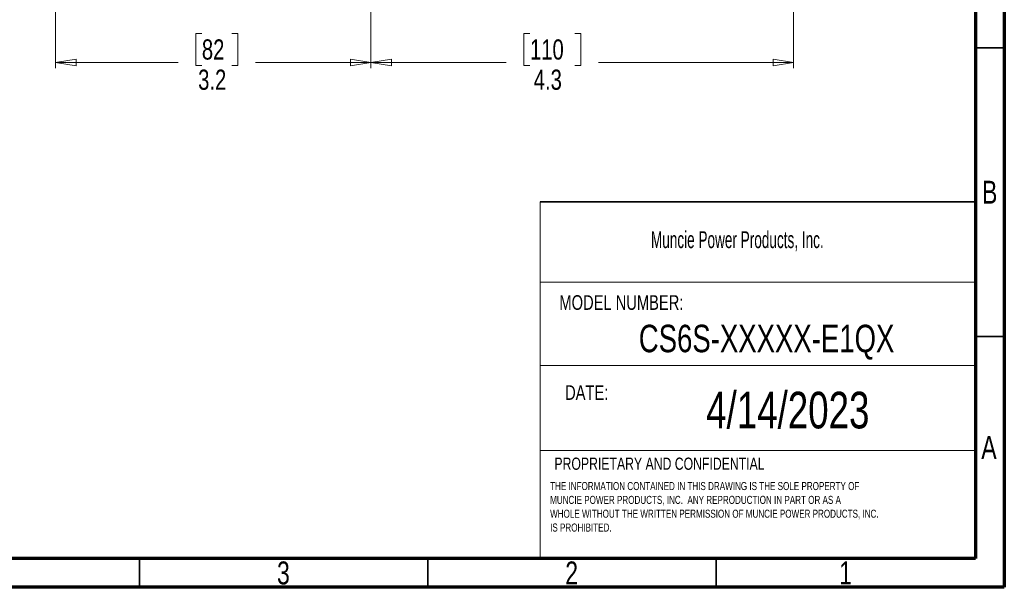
# Model space of a CAD drawing. Header units: inches. Extents: x 0.6 to 16.3, y 0.2 to 11.5.
# Tile 7 of 12: x 9.6 to 16.3, y 0.2 to 4.1. Entities that reach past the tile are written whole.
import ezdxf

# ---------------------------------------------------------------- set-up
doc = ezdxf.new("R2010")
doc.units = ezdxf.units.IN
doc.header["$MEASUREMENT"] = 0
doc.styles.add('SLDTEXTSTYLE0', font='TXT', dxfattribs={"width": 0.75})
doc.styles.add('SLDTEXTSTYLE1', font='TXT', dxfattribs={"width": 0.605})
doc.dimstyles.new('SLDDIMSTYLE0', dxfattribs={"dimtxt": 0.137795, "dimasz": 0.14, "dimexe": 0, "dimexo": 0.0625, "dimgap": 0.034449, "dimtad": 0, "dimdec": 1, "dimlfac": 1.5, "dimrnd": 1e-09, "dimzin": 12, "dimdsep": 46, "dimtxsty": 'SLDTEXTSTYLE0', "dimblk1": 'CLOSED', "dimblk2": 'CLOSED', "dimsah": 1, "dimcen": 0.09, "dimadec": 0, "dimazin": 3, "dimtfac": 1, "dimtdec": 1, "dimtofl": 0, "dimtmove": 0, "dimatfit": 3, "dimldrblk": 'CLOSED', "dimfxl": 0, "dimfrac": 2, "dimtolj": 1, "dimtzin": 12, "dimarcsym": 0})

# ---------------------------------------------------------------- blocks, each defined once
blk = doc.blocks.new('SW_NOTE_0')
at = {"color": 0, "linetype": 'Continuous', "lineweight": 0, "char_height": 0.055, "attachment_point": 1, "style": 'SLDTEXTSTYLE0'}
for s, insert in [('THE INFORMATION CONTAINED IN THIS DRAWING IS THE SOLE PROPERTY OF', (0, 0.0709)), ('MUNCIE POWER PRODUCTS, INC.  ANY REPRODUCTION IN PART OR AS A', (0, -0.0235)), ('WHOLE WITHOUT THE WRITTEN PERMISSION OF MUNCIE POWER PRODUCTS, INC.', (0, -0.1178)), ('IS PROHIBITED.', (0, -0.2122))]:
    blk.add_mtext(s, dxfattribs=dict(at, insert=insert))
blk = doc.blocks.new('_Closed')
at = {"color": 0, "linetype": 'ByBlock', "lineweight": -2}
for p, q in [((-1, 0.166667), (0, 0)), ((-1, 0.166667), (-1, -0.166667)), ((0, 0), (-1, -0.166667)), ((0, 0), (-1, 0))]:
    blk.add_line(p, q, dxfattribs=at)
blk = doc.blocks.new('_D')
at = {"color": 7, "linetype": 'Continuous', "lineweight": 0}
for p, q in [((14.8995, 6.9809), (14.8995, 3.7392)), ((12.0129, 5.3139), (12.0129, 3.7392)), ((13.0997, 3.9771), (13.0577, 3.9771)), ((13.0577, 3.9771), (13.0577, 3.7583)), ((13.4052, 3.9771), (13.4471, 3.9771)), ((13.4471, 3.9771), (13.4471, 3.7583)), ((12.0129, 3.7786), (12.9369, 3.7786)), ((14.8995, 3.7786), (13.568, 3.7786)), ((13.0577, 3.7583), (13.0997, 3.7583)), ((13.4471, 3.7583), (13.4052, 3.7583))]:
    blk.add_line(p, q, dxfattribs=at)
at = {"color": 7, "linetype": 'Continuous', "lineweight": 18, "xscale": 0.14, "yscale": 0.14, "rotation": 180.0000000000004}
blk.add_blockref('_Closed', (12.0129, 3.7786), dxfattribs=at)
at = {"color": 7, "linetype": 'Continuous', "lineweight": 18, "xscale": 0.14, "yscale": 0.14}
blk.add_blockref('_Closed', (14.8995, 3.7786), dxfattribs=at)
at = {"color": 7, "linetype": 'Continuous', "lineweight": 18, "char_height": 0.1378, "attachment_point": 1, "style": 'SLDTEXTSTYLE0'}
for s, insert in [('110', (13.0997, 3.9359)), ('4.3', (13.1252, 3.7298))]:
    blk.add_mtext(s, dxfattribs=dict(at, insert=insert))
blk = doc.blocks.new('_D_3')
at = {"color": 7, "linetype": 'Continuous', "lineweight": 0}
for p, q in [((9.86, 6.2631), (9.86, 3.7392)), ((12.0129, 5.3139), (12.0129, 3.7392)), ((10.8591, 3.9771), (10.8171, 3.9771)), ((10.8171, 3.9771), (10.8171, 3.7583)), ((11.0627, 3.9771), (11.1047, 3.9771)), ((11.1047, 3.9771), (11.1047, 3.7583)), ((9.86, 3.7786), (10.6962, 3.7786)), ((12.0129, 3.7786), (11.2255, 3.7786)), ((10.8171, 3.7583), (10.8591, 3.7583)), ((11.1047, 3.7583), (11.0627, 3.7583))]:
    blk.add_line(p, q, dxfattribs=at)
at = {"color": 7, "linetype": 'Continuous', "lineweight": 18, "xscale": 0.14, "yscale": 0.14, "rotation": 180.0000000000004}
blk.add_blockref('_Closed', (9.86, 3.7786, -0.5987), dxfattribs=at)
at = {"color": 7, "linetype": 'Continuous', "lineweight": 18, "xscale": 0.14, "yscale": 0.14}
blk.add_blockref('_Closed', (12.0129, 3.7786, -0.5987), dxfattribs=at)
at = {"color": 7, "linetype": 'Continuous', "lineweight": 18, "char_height": 0.1378, "attachment_point": 1, "style": 'SLDTEXTSTYLE0'}
for s, insert in [('82', (10.8591, 3.9359)), ('3.2', (10.8336, 3.7298))]:
    blk.add_mtext(s, dxfattribs=dict(at, insert=insert))

msp = doc.modelspace()

# ---------------------------------------------------------------- linework, layer by layer
at = {"color": 7, "linetype": 'Continuous', "lineweight": 70}
for p, q in [((16.3386, 11.4961), (16.3386, 0.1969)), ((16.1417, 11.2992), (16.1417, 0.3937)), ((16.1417, 0.3937), (0.7874, 0.3937)), ((16.3386, 0.1969), (0.5906, 0.1969))]:
    msp.add_line(p, q, dxfattribs=at)
at = {"color": 7, "linetype": 'Continuous', "lineweight": 35}
for p, q in [((16.1417, 3.878), (16.3386, 3.878)), ((13.1684, 2.8276), (16.1417, 2.8276)), ((16.1417, 1.9094), (16.3386, 1.9094)), ((10.4331, 0.3937), (10.4331, 0.1969)), ((12.4016, 0.3937), (12.4016, 0.1969)), ((14.3701, 0.3937), (14.3701, 0.1969))]:
    msp.add_line(p, q, dxfattribs=at)
at = {"color": 7, "linetype": 'Continuous', "lineweight": 18}
for p, q in [((13.1684, 2.8276), (13.1684, 0.3937)), ((13.1684, 2.28), (16.1417, 2.28)), ((13.1684, 1.7099), (16.1417, 1.7099)), ((13.1684, 1.1295), (16.1417, 1.1295))]:
    msp.add_line(p, q, dxfattribs=at)

# ---------------------------------------------------------------- block references
at = {"color": 7, "linetype": 'Continuous', "lineweight": 0}
msp.add_blockref('SW_NOTE_0', (13.2371, 0.8444), dxfattribs=at)

# ---------------------------------------------------------------- texts
for s, insert, char_height, attachment_point, style in [('B', (16.239, 2.9714), 0.1562, 2, 'SLDTEXTSTYLE0'), ('Muncie Power Products, Inc.', (13.9255, 2.6263), 0.114583, 1, 'SLDTEXTSTYLE1'), ('MODEL NUMBER:', (13.3004, 2.1903), 0.1, 1, 'SLDTEXTSTYLE0'), ('CS6S-XXXXX-E1QX', (14.7152, 1.9886), 0.1875, 2, 'SLDTEXTSTYLE0'), ('DATE:', (13.3393, 1.5759), 0.1, 1, 'SLDTEXTSTYLE0'), ('4/14/2023', (14.8601, 1.5311), 0.25, 2, 'SLDTEXTSTYLE0'), ('A', (16.2338, 1.2293), 0.1562, 2, 'SLDTEXTSTYLE0'), ('PROPRIETARY AND CONFIDENTIAL', (13.2664, 1.082), 0.083333, 1, 'SLDTEXTSTYLE0'), ('3', (11.4157, 0.373), 0.1562, 2, 'SLDTEXTSTYLE0'), ('2', (13.3843, 0.373), 0.1562, 2, 'SLDTEXTSTYLE0'), ('1', (15.2543, 0.373), 0.1562, 2, 'SLDTEXTSTYLE0')]:
    msp.add_mtext(s, dxfattribs=dict(at, insert=insert, char_height=char_height, attachment_point=attachment_point, style=style))

# ---------------------------------------------------------------- dimensions: what is measured, and where the dimension line sits
at = {"color": 7, "linetype": 'Continuous', "lineweight": 18}
for p1, picture, middle in [((14.8995, 7.0202), '_D', (13.2524, 3.7786)), ((9.86, 6.3024), '_D_3', (10.9609, 3.7786))]:
    dim = msp.add_linear_dim(base=(12.0129, 3.7786), p1=p1, p2=(12.0129, 5.3533), dimstyle='SLDDIMSTYLE0', dxfattribs=at)
    dim.commit()
    dim.dimension.update_dxf_attribs({"geometry": picture, "text_midpoint": middle, "dimtype": 160})

doc.saveas('drawing.dxf')
